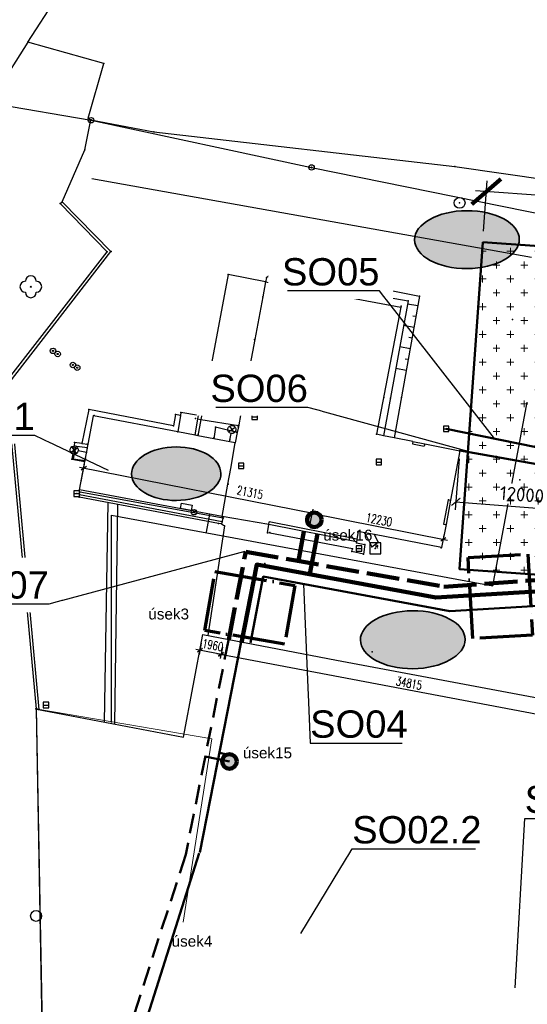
# Model space of a CAD drawing. Extents: x -607893402 to -606472477, y -1001733938 to -1001014811.
# Tile 13 of 23: x -607821830 to -607775359, y -1001363552 to -1001273410. Entities that reach past the tile are written whole.
import ezdxf
from ezdxf import colors
from ezdxf.entities.mleader import LeaderData, LeaderLine
from ezdxf.math import Vec2, Vec3

# ---------------------------------------------------------------- set-up
doc = ezdxf.new("R2010")
doc.units = 0
doc.header["$MEASUREMENT"] = 0
for name, pattern in [('ACAD_ISO02W100', [15, 12, -3]), ('ACAD_ISO04W100', [30, 24, -3, 0, -3]), ('DCAD_Hidden', [36, 12, -6, 12, -6])]:
    doc.linetypes.add(name, pattern=pattern)
doc.layers.get('0').update_dxf_attribs({"linetype": 'CONTINUOUS'})
doc.layers.get('Defpoints').update_dxf_attribs({"linetype": 'CONTINUOUS'})
for name, color, linetype, lineweight in [('00 dotčené pozemky-opz', 206, 'CONTINUOUS', 35), ('00 dotčení pozemky-vlastnik mesto', 5, 'CONTINUOUS', 35), ('_Popis', 14, 'CONTINUOUS', 15), ('ELEKTRIKA', 3, 'EL_VEDENI_NN_PODZ', 50), ('Hladina1', 2, 'CONTINUOUS', 13), ('KANALIZACE', 32, 'KANALIZACE_PODZ', 50), ('NOVÁ TRASA', 6, 'CONTINUOUS', 100), ('NOVÁ TRASA-VRATNÁ', 6, 'ACAD_ISO02W100', 100), ('PROSTOR STAVENIŠTĚ', 3, 'CONTINUOUS', 50), ('TĚŽKÝ PŘEJEZD', 30, 'ACAD_ISO04W100', 70), ('VODOVOD', 4, 'VODOVOD_PODZ', 50)]:
    doc.layers.add(name, color=color, linetype=linetype, lineweight=lineweight)
for name, color, linetype in [('00 legenda', 7, 'CONTINUOUS'), ('KÓTY', 7, 'CONTINUOUS'), ('ODBĚRNÉ ZAŘÍZENÍ', 3, 'CONTINUOUS'), ('polohopis', 7, 'CONTINUOUS'), ('POPIS', 1, 'CONTINUOUS'), ('popis_ut @ 1', 3, 'CONTINUOUS')]:
    doc.layers.add(name, color=color, linetype=linetype)
doc.styles.add('_Romans', font='romans.shx', dxfattribs={"width": 0.7})
doc.styles.add('ISOCPEUR', font='isocpeur.ttf')
doc.styles.add('ROMANS', font='ROMANS', dxfattribs={"height": 0.2})
doc.linetypes.add('EL_VEDENI_NN_PODZ', pattern='A,35,-15,[109,CADKON.SHX,S=5,R=0,X=0,Y=0],-50', length=100)
doc.linetypes.add('KANALIZACE_PODZ', pattern='A,35,-15,[102,CADKON.SHX,S=5,R=0,X=0,Y=5],-5,30,-15', length=100)
doc.linetypes.add('VODOVOD_PODZ', pattern='A,35,-15,[119,CADKON.SHX,S=1.25,R=0,X=0,Y=0],-50', length=100)
doc.dimstyles.new('1-50', dxfattribs={"dimscale": 50, "dimtxt": 2, "dimasz": 1.75, "dimexe": 1, "dimexo": 1, "dimgap": 0.6, "dimtad": 1, "dimdec": 0, "dimzin": 0, "dimdsep": 46, "dimtxsty": 'ISOCPEUR', "dimblk1": 'ARCHTICK', "dimblk2": 'ARCHTICK', "dimsah": 1, "dimcen": 0.09, "dimdle": 1, "dimclrd": 256, "dimclre": 256, "dimclrt": 256, "dimadec": 0, "dimazin": 0, "dimtfac": 1, "dimtdec": 0, "dimtix": 1, "dimtmove": 2, "dimatfit": 3, "dimfxl": 1, "dimtfill": 1, "dimtolj": 1, "dimtzin": 0, "dimarcsym": 0})
doc.dimstyles.new('_Kota 200_1', dxfattribs={"dimscale": 4, "dimtxt": 100, "dimasz": 100, "dimexe": 100, "dimexo": 200, "dimgap": 50, "dimtad": 1, "dimdec": 0, "dimrnd": 5, "dimzin": 0, "dimdsep": 46, "dimtxsty": '_Romans', "dimblk": 'OBLIQUE', "dimcen": 100, "dimdle": 100, "dimadec": 0, "dimazin": 0, "dimtfac": 1, "dimtdec": 0, "dimtmove": 2, "dimatfit": 3, "dimldrblk": 'OBLIQUE', "dimfxl": 1, "dimtolj": 1, "dimtzin": 0, "dimarcsym": 0})

# ---------------------------------------------------------------- blocks, each defined once
blk = doc.blocks.new('_ARCHTICK')
at = {"color": 0, "linetype": 'ByBlock', "const_width": 0.15}
blk.add_lwpolyline([(-0.5, -0.5), (0.5, 0.5)], dxfattribs=at)
blk = doc.blocks.new('*D109')
at = {"layer": 'Defpoints', "color": 0, "linetype": 'Continuous', "transparency": 16777216}
for p in [(-607781530, -1001312880), (-607769607, -1001313813), (-607769972, -1001318477)]:
    blk.add_point(p, dxfattribs=at)
at = {"layer": 'KÓTY', "linetype": 'Continuous', "lineweight": -2, "transparency": 16777216}
for p, q in [((-607781589, -1001313628), (-607781953, -1001318292)), ((-607769666, -1001314561), (-607770031, -1001319224)), ((-607781945, -1001317540), (-607769922, -1001318481))]:
    blk.add_line(p, q, dxfattribs=at)
at = {"layer": 'KÓTY', "linetype": 'Continuous', "lineweight": -2, "transparency": 16777216, "xscale": 750, "yscale": 750, "zscale": 750}
for p, rotation in [((-607781895, -1001317544), 175.5260781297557), ((-607769972, -1001318477), 355.5260781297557)]:
    blk.add_blockref('_ARCHTICK', p, dxfattribs=dict(at, rotation=rotation))
at = {"layer": 'KÓTY', "linetype": 'Continuous', "transparency": 16777216, "insert": (-607775846, -1001316889), "char_height": 1250, "attachment_point": 5, "rotation": 355.52608, "style": 'ISOCPEUR', "bg_fill": 3, "box_fill_scale": 1.25, "bg_fill_color": 256, "bg_fill_true_color": 13158600, "bg_fill_transparency": 0}
blk.add_mtext('\\A1;12000', dxfattribs=at)
blk = doc.blocks.new('*D119')
at = {"layer": 'Defpoints', "color": 0, "linetype": 'Continuous', "transparency": 16777216}
for p in [(-607779110, -1001289151), (-607779440, -1001293775), (-607729566, -1001297329)]:
    blk.add_point(p, dxfattribs=at)
at = {"layer": 'PROSTOR STAVENIŠTĚ', "color": 7, "linetype": 'Continuous', "lineweight": -2, "transparency": 16777216}
for p, q in [((-607779369, -1001292778), (-607779039, -1001288153)), ((-607728239, -1001292776), (-607780108, -1001289080)), ((-607729495, -1001296332), (-607729166, -1001291707))]:
    blk.add_line(p, q, dxfattribs=at)
at = {"layer": 'PROSTOR STAVENIŠTĚ', "color": 7, "linetype": 'Continuous', "lineweight": -2, "transparency": 16777216, "xscale": 2500, "yscale": 2500, "zscale": 2500}
for p, rotation in [((-607779110, -1001289151), 175.9242197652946), ((-607729237, -1001292705), 355.9242197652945)]:
    blk.add_blockref('_ARCHTICK', p, dxfattribs=dict(at, rotation=rotation))
at = {"layer": 'PROSTOR STAVENIŠTĚ', "color": 7, "linetype": 'Continuous', "lineweight": -3, "transparency": 16777216, "insert": (-607754031, -1001288933), "char_height": 2500, "attachment_point": 5, "rotation": 355.92422, "style": 'ISOCPEUR', "bg_fill": 3, "box_fill_scale": 1.25, "bg_fill_color": 256, "bg_fill_true_color": 13158600, "bg_fill_transparency": 0}
blk.add_mtext('\\A1;50000', dxfattribs=at)
blk = doc.blocks.new('_Oblique')
at = {"color": 0, "linetype": 'ByBlock', "lineweight": -2}
blk.add_line((-0.5, -0.5), (0.5, 0.5), dxfattribs=at)
blk = doc.blocks.new('*D134')
at = {"layer": '_Popis', "color": 0, "lineweight": -2, "transparency": 16777216}
for p, q in [((-607803794, -1001331437), (-607768800, -1001338060)), ((-607803277, -1001330858), (-607803475, -1001331904)), ((-607769069, -1001337331), (-607769268, -1001338379))]:
    blk.add_line(p, q, dxfattribs=at)
at = {"layer": 'Defpoints', "color": 0, "transparency": 16777216}
for p in [(-607803128, -1001330071), (-607768921, -1001336545), (-607769193, -1001337986)]:
    blk.add_point(p, dxfattribs=at)
at = {"layer": '_Popis', "color": 0, "lineweight": -2, "transparency": 16777216, "xscale": 400, "yscale": 400, "zscale": 400}
for p, rotation in [((-607803401, -1001331511), 169.2819849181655), ((-607769193, -1001337986), 349.2819849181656)]:
    blk.add_blockref('_Oblique', p, dxfattribs=dict(at, rotation=rotation))
at = {"layer": '_Popis', "color": 0, "transparency": 16777216, "insert": (-607786186, -1001334159), "char_height": 800, "attachment_point": 5, "rotation": 349.28198, "style": '_Romans'}
blk.add_mtext('\\A1;34815', dxfattribs=at)
blk = doc.blocks.new('*D135')
at = {"layer": '_Popis', "color": 0, "lineweight": -2, "transparency": 16777216}
for p, q in [((-607795442, -1001318526), (-607782655, -1001321045)), ((-607795236, -1001319552), (-607794972, -1001318211)), ((-607783045, -1001320955), (-607782971, -1001320575))]:
    blk.add_line(p, q, dxfattribs=at)
at = {"layer": 'Defpoints', "color": 0, "transparency": 16777216}
for p in [(-607795391, -1001320337), (-607783048, -1001320968), (-607783200, -1001321740)]:
    blk.add_point(p, dxfattribs=at)
at = {"layer": '_Popis', "color": 0, "lineweight": -2, "transparency": 16777216, "xscale": 400, "yscale": 400, "zscale": 400}
for p, rotation in [((-607795049, -1001318603), 168.8550271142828), ((-607783048, -1001320968), 348.8550271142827)]:
    blk.add_blockref('_Oblique', p, dxfattribs=dict(at, rotation=rotation))
at = {"layer": '_Popis', "color": 0, "transparency": 16777216, "insert": (-607788933, -1001319197), "char_height": 800, "attachment_point": 5, "rotation": 348.85503, "style": '_Romans'}
blk.add_mtext('\\A1;12230', dxfattribs=at)
blk = doc.blocks.new('*D136')
at = {"layer": '_Popis', "color": 0, "lineweight": -2, "transparency": 16777216}
for p, q in [((-607794657, -1001318681), (-607816353, -1001314406)), ((-607816195, -1001315675), (-607815883, -1001314091)), ((-607795236, -1001319552), (-607794972, -1001318211))]:
    blk.add_line(p, q, dxfattribs=at)
at = {"layer": 'Defpoints', "color": 0, "transparency": 16777216}
for p in [(-607815961, -1001314484), (-607816350, -1001316460), (-607795391, -1001320337)]:
    blk.add_point(p, dxfattribs=at)
at = {"layer": '_Popis', "color": 0, "lineweight": -2, "transparency": 16777216, "xscale": 400, "yscale": 400, "zscale": 400}
for p, rotation in [((-607815961, -1001314484), 168.8550271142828), ((-607795049, -1001318603), 348.8550271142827)]:
    blk.add_blockref('_Oblique', p, dxfattribs=dict(at, rotation=rotation))
at = {"layer": '_Popis', "color": 0, "transparency": 16777216, "insert": (-607800751, -1001316687), "char_height": 800, "attachment_point": 5, "rotation": 348.85503, "style": '_Romans'}
blk.add_mtext('\\A1;21315', dxfattribs=at)
blk = doc.blocks.new('*D139')
at = {"layer": '_Popis', "color": 0, "lineweight": -2, "transparency": 16777216}
for p, q in [((-607805203, -1001330492), (-607805401, -1001331540)), ((-607803008, -1001331586), (-607805720, -1001331072)), ((-607803277, -1001330858), (-607803475, -1001331904))]:
    blk.add_line(p, q, dxfattribs=at)
at = {"layer": 'Defpoints', "color": 0, "transparency": 16777216}
for p in [(-607805054, -1001329706), (-607803128, -1001330071), (-607805327, -1001331147)]:
    blk.add_point(p, dxfattribs=at)
at = {"layer": '_Popis', "color": 0, "lineweight": -2, "transparency": 16777216, "xscale": 400, "yscale": 400, "zscale": 400}
for p, rotation in [((-607805327, -1001331147), 169.2819849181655), ((-607803401, -1001331511), 349.2819849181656)]:
    blk.add_blockref('_Oblique', p, dxfattribs=dict(at, rotation=rotation))
at = {"layer": '_Popis', "color": 0, "transparency": 16777216, "insert": (-607804157, -1001330672), "char_height": 800, "attachment_point": 5, "rotation": 349.28198, "style": '_Romans'}
blk.add_mtext('\\A1;1960', dxfattribs=at)

msp = doc.modelspace()

# ---------------------------------------------------------------- hatches: boundary and pattern name
at = {"layer": '00 dotčení pozemky-vlastnik mesto', "ltscale": 0.3, "true_color": 0xaff3f0, "transparency": 33554687}
h = msp.add_hatch(dxfattribs=at)
h.set_pattern_fill('DOTS', color=131)
edge = h.paths.add_edge_path()
edge.add_ellipse((-607780884.5, -1001293547.8), major_axis=(-4792.7, -28), ratio=0.5536301, start_angle=0, end_angle=360)
at = {"layer": '00 dotčení pozemky-vlastnik mesto', "ltscale": 0.3, "true_color": 0xf7a6a6, "transparency": 33554687}
h = msp.add_hatch(dxfattribs=at)
h.set_pattern_fill('DOTS', color=21)
edge = h.paths.add_edge_path()
edge.add_ellipse((-607807497.2, -1001314973.5), major_axis=(-4087.7, -23.9), ratio=0.5996045, start_angle=0, end_angle=360)
at = {"layer": 'ODBĚRNÉ ZAŘÍZENÍ', "linetype": 'Continuous'}
h = msp.add_hatch(color=256, dxfattribs=at)
h.dxf.hatch_style = 1
edge = h.paths.add_edge_path()
edge.add_arc((-607794856.5, -1001319197.6), 668.3, 0, 360)
h = msp.add_hatch(color=256, dxfattribs=at)
h.dxf.hatch_style = 1
edge = h.paths.add_edge_path()
edge.add_arc((-607802627, -1001341320.1), 668.3, 0, 360)

# ---------------------------------------------------------------- linework, layer by layer
at = {"color": 4, "linetype": 'Continuous', "flags": 128}
for points in [[(-607813428, -1001337754), (-607813438.6, -1001318761.2), (-607778503.3, -1001325228.3), (-607775368.2, -1001308420.5)], [(-607804741, -1001320342), (-607804431, -1001318670.3)]]:
    msp.add_lwpolyline(points, dxfattribs=at)
at = {"layer": '00 dotčené pozemky-opz', "ltscale": 0.3}
msp.add_ellipse((-607807497.2, -1001314973.5), major_axis=(-4087.7, -23.9), ratio=0.5996045, dxfattribs=at)
at = {"layer": '00 dotčení pozemky-vlastnik mesto', "ltscale": 0.3}
msp.add_ellipse((-607780884.5, -1001293547.8), major_axis=(-4792.7, -28), ratio=0.5536294, dxfattribs=at)
at = {"layer": 'ELEKTRIKA', "color": 4, "linetype": 'Continuous', "lineweight": 25}
msp.add_line((-607815214.4, -1001287944.4), (-607774960.7, -1001295163), dxfattribs=at)
at = {"layer": 'ELEKTRIKA', "color": 4, "linetype": 'Continuous'}
for p, q in [((-607801542.2, -1001330377), (-607805338, -1001349649.7)), ((-607802289.3, -1001340792.6), (-607803543.8, -1001340539.9)), ((-607805407.6, -1001349729.7), (-607811943.8, -1001370297.7))]:
    msp.add_line(p, q, dxfattribs=at)
at = {"layer": 'ELEKTRIKA', "color": 4, "linetype": 'DCAD_Hidden', "ltscale": 250}
msp.add_line((-607802627, -1001341320.1), (-607804841.2, -1001340857.3), dxfattribs=at)
at = {"layer": 'ELEKTRIKA', "ltscale": 50, "flags": 128}
msp.add_lwpolyline([(-607781550, -1001312840), (-607767950.7, -1001315259), (-607767856.9, -1001313937.1)], dxfattribs=at)
at = {"layer": 'ELEKTRIKA', "color": 4, "linetype": 'DCAD_Hidden', "ltscale": 150}
msp.add_lwpolyline([(-607802716.6, -1001330223.9), (-607806633.4, -1001349827.3), (-607813062.8, -1001369869.2)], dxfattribs=at)
at = {"layer": 'ELEKTRIKA', "color": 4, "linetype": 'Continuous'}
msp.add_circle((-607781530, -1001312880), 12, dxfattribs=at)
at = {"layer": 'Hladina1'}
for q in [(-607820162.5, -1001336532), (-607806861.8, -1001356025.4)]:
    msp.add_line((-607804236.1, -1001339258), q, dxfattribs=at)
at = {"layer": 'KANALIZACE', "ltscale": 50, "flags": 128}
msp.add_lwpolyline([(-607769607.3, -1001313538.3), (-607782790, -1001310860)], dxfattribs=at)
at = {"layer": 'NOVÁ TRASA', "color": 1}
for points in [[(-607801530.7, -1001330445.5), (-607800122.6, -1001323287.6), (-607783746.5, -1001326308.7), (-607764420.8, -1001325163.9), (-607762408.9, -1001314377.2)], [(-607795253.4, -1001324134.3), (-607794578.5, -1001320493.3)]]:
    msp.add_lwpolyline(points, dxfattribs=at)
at = {"layer": 'NOVÁ TRASA-VRATNÁ', "color": 5, "ltscale": 250}
for points in [[(-607802695, -1001330160.8), (-607801133.6, -1001322122.9), (-607783005.1, -1001325325.6), (-607765135.3, -1001324059.3), (-607763317.3, -1001314312.7)], [(-607796307.1, -1001322964.2), (-607795807.5, -1001320265.3)]]:
    msp.add_lwpolyline(points, dxfattribs=at)
at = {"layer": 'ODBĚRNÉ ZAŘÍZENÍ', "linetype": 'Continuous', "lineweight": 200}
for centre in [(-607794856.5, -1001319197.6), (-607802627, -1001341320.1)]:
    msp.add_circle(centre, 668.3, dxfattribs=at)
at = {"layer": 'polohopis'}
for p, q in [((-607821070, -1001275480), (-607805000, -1001250480)), ((-607821070, -1001275480), (-607824620, -1001281010)), ((-607814130, -1001277410), (-607821070, -1001275480)), ((-607815550, -1001282430), (-607814130, -1001277410)), ((-607824620, -1001281010), (-607815300, -1001282610)), ((-607815870, -1001285310), (-607815320, -1001282570)), ((-607815550, -1001282430), (-607815320, -1001282570)), ((-607815320, -1001282570), (-607809560, -1001283690)), ((-607815300, -1001282610), (-607795110, -1001286940)), ((-607809560, -1001283690), (-607781990, -1001286860)), ((-607817941, -1001290075), (-607815870, -1001285310)), ((-607795110, -1001286940), (-607768800, -1001292280)), ((-607781990, -1001286860), (-607768860, -1001288730)), ((-607818120, -1001290250), (-607817941, -1001290075)), ((-607813478, -1001294631), (-607817941, -1001290075)), ((-607813810, -1001294650), (-607818120, -1001290250)), ((-607823060, -1001306570), (-607813810, -1001294650)), ((-607822802, -1001306646), (-607813478, -1001294631)), ((-607798470, -1001296400), (-607799240, -1001297030)), ((-607793370, -1001296940), (-607798470, -1001296400)), ((-607802740, -1001296730), (-607804360, -1001305370)), ((-607799320, -1001297410), (-607802740, -1001296730)), ((-607799240, -1001297030), (-607799320, -1001297410)), ((-607798510, -1001297070), (-607798010, -1001297070)), ((-607797680, -1001297080), (-607797737, -1001297705)), ((-607793610, -1001297850), (-607797680, -1001297080)), ((-607795756, -1001296687), (-607795835, -1001297429)), ((-607794761, -1001296793), (-607794787, -1001297040)), ((-607793767, -1001296898), (-607793863, -1001297802)), ((-607792430, -1001297300), (-607793370, -1001296940)), ((-607792430, -1001297300), (-607785230, -1001298730)), ((-607799320, -1001297410), (-607799576, -1001298771)), ((-607799320, -1001297410), (-607797737, -1001297705)), ((-607797737, -1001297705), (-607786930, -1001299740)), ((-607790630, -1001298380), (-607793610, -1001297850)), ((-607790262, -1001297731), (-607790399, -1001298420)), ((-607789281, -1001297925), (-607789321, -1001298125)), ((-607788300, -1001298120), (-607788428, -1001298764)), ((-607799576, -1001298771), (-607800315, -1001302703)), ((-607790630, -1001298380), (-607786270, -1001299140)), ((-607786270, -1001299140), (-607788515, -1001311499)), ((-607785230, -1001298730), (-607787549, -1001311690)), ((-607786930, -1001299740), (-607789170, -1001311370)), ((-607785387, -1001299607), (-607786324, -1001299439)), ((-607785563, -1001300591), (-607785845, -1001300541)), ((-607776730, -1001300860), (-607776710, -1001300860)), ((-607776720, -1001300845), (-607776720, -1001300860)), ((-607776720, -1001300875), (-607776720, -1001300860)), ((-607785739, -1001301576), (-607786682, -1001301407)), ((-607800315, -1001302703), (-607801582, -1001309451)), ((-607785915, -1001302560), (-607786199, -1001302509)), ((-607786091, -1001303544), (-607787039, -1001303374)), ((-607786267, -1001304529), (-607786553, -1001304478)), ((-607804360, -1001305370), (-607805235, -1001310004)), ((-607786444, -1001305513), (-607787397, -1001305343)), ((-607820290, -1001336510), (-607823060, -1001306570)), ((-607820035, -1001336554), (-607822802, -1001306646)), ((-607815500, -1001309090), (-607816136, -1001312202)), ((-607807750, -1001310580), (-607815500, -1001309090)), ((-607815566, -1001312280), (-607815080, -1001309690)), ((-607807344, -1001311155), (-607815080, -1001309690)), ((-607807560, -1001309550), (-607807750, -1001310580)), ((-607807112, -1001309638), (-607807560, -1001309550)), ((-607807112, -1001309638), (-607807344, -1001311155)), ((-607807070, -1001309360), (-607807112, -1001309638)), ((-607805470, -1001309650), (-607807070, -1001309360)), ((-607805774, -1001311452), (-607805522, -1001309956)), ((-607805522, -1001309956), (-607805470, -1001309650)), ((-607805522, -1001309956), (-607805235, -1001310004)), ((-607805235, -1001310004), (-607805518, -1001311501)), ((-607805235, -1001310004), (-607801794, -1001310576)), ((-607801582, -1001309451), (-607801812, -1001310671)), ((-607800568, -1001309767), (-607800068, -1001309767)), ((-607803910, -1001310720), (-607804062, -1001311776)), ((-607801910, -1001311194), (-607803910, -1001310720)), ((-607802711.5, -1001311131.1), (-607802092, -1001310709.2)), ((-607802612.7, -1001310610.4), (-607802190.7, -1001311229.9)), ((-607801812, -1001310671), (-607801910, -1001311194)), ((-607783040, -1001310860), (-607782540, -1001310860)), ((-607805774, -1001311452), (-607807344, -1001311155)), ((-607805518, -1001311501), (-607805774, -1001311452)), ((-607804062, -1001311776), (-607805518, -1001311501)), ((-607802090, -1001312150), (-607804062, -1001311776)), ((-607802616, -1001312050), (-607802471.6, -1001311288.6)), ((-607801910, -1001311194), (-607802090, -1001312150)), ((-607788515, -1001311499), (-607789170, -1001311370)), ((-607787549, -1001311690), (-607788515, -1001311499)), ((-607785827, -1001312031), (-607787549, -1001311690)), ((-607817149.5, -1001313014.8), (-607816526.6, -1001312597.9)), ((-607816850, -1001312416), (-607817050, -1001313650)), ((-607816629.6, -1001313117.8), (-607817046.4, -1001312494.9)), ((-607816710, -1001312600), (-607816920, -1001313600)), ((-607816800, -1001312110), (-607816850, -1001312416)), ((-607816850, -1001312416), (-607815623, -1001312585)), ((-607816136, -1001312202), (-607816800, -1001312110)), ((-607816136, -1001312202), (-607815566, -1001312280)), ((-607815804, -1001313551), (-607815632, -1001312632)), ((-607815632, -1001312632), (-607815623, -1001312585)), ((-607815623, -1001312585), (-607815566, -1001312280)), ((-607802512, -1001314498), (-607802090, -1001312150)), ((-607785827, -1001312031), (-607785870, -1001312247)), ((-607785870, -1001312247), (-607784791, -1001312460)), ((-607785827, -1001312031), (-607784748, -1001312244)), ((-607784748, -1001312244), (-607784791, -1001312460)), ((-607784748, -1001312244), (-607781530, -1001312880)), ((-607816920, -1001313600), (-607815843, -1001313760)), ((-607815710, -1001313030), (-607816470.2, -1001312879.3)), ((-607815843, -1001313760), (-607815804, -1001313551)), ((-607781530, -1001312880), (-607782383, -1001317405)), ((-607817050, -1001313650), (-607815861, -1001313855)), ((-607816350, -1001316460), (-607815861, -1001313855)), ((-607815861, -1001313855), (-607815843, -1001313760)), ((-607802769, -1001315925), (-607802512, -1001314498)), ((-607801804, -1001314256), (-607801304, -1001314256)), ((-607789206, -1001313909), (-607788706, -1001313909)), ((-607803300, -1001318880), (-607802769, -1001315925)), ((-607776060, -1001315550), (-607776040, -1001315550)), ((-607776050, -1001315535), (-607776050, -1001315550)), ((-607776050, -1001315565), (-607776050, -1001315550)), ((-607816860, -1001316800), (-607816360, -1001316800)), ((-607816400, -1001317120), (-607816359, -1001316904)), ((-607803640, -1001319520), (-607816400, -1001317120)), ((-607816359, -1001316904), (-607816330, -1001316660)), ((-607803290, -1001319390), (-607816359, -1001316904)), ((-607803300, -1001318880), (-607816350, -1001316460)), ((-607816330, -1001316660), (-607816350, -1001316460)), ((-607803210, -1001319060), (-607816330, -1001316660)), ((-607814072, -1001337713.2), (-607813739.3, -1001317620.5)), ((-607813128, -1001337892.6), (-607812832.4, -1001317791)), ((-607807108.2, -1001318173.8), (-607807018, -1001317682)), ((-607807018, -1001317682), (-607806033.8, -1001317864.5)), ((-607806033.8, -1001317864.5), (-607806126, -1001318356)), ((-607782609, -1001317362), (-607783027, -1001319581)), ((-607782383, -1001317405), (-607782801, -1001319624)), ((-607782609, -1001317362), (-607782383, -1001317405)), ((-607806126, -1001318356), (-607807108.2, -1001318173.8)), ((-607799030, -1001319620), (-607803300, -1001318880)), ((-607803210, -1001319060), (-607803172, -1001318902)), ((-607803070, -1001319760), (-607804598.6, -1001329792.2)), ((-607803340, -1001319570), (-607803640, -1001319520)), ((-607803290, -1001319390), (-607803340, -1001319570)), ((-607803340, -1001319570), (-607803070, -1001319760)), ((-607803290, -1001319390), (-607803210, -1001319060)), ((-607799140, -1001320380), (-607799030, -1001319620)), ((-607799030, -1001319620), (-607798986, -1001319394)), ((-607791010, -1001321200), (-607799030, -1001319620)), ((-607790969, -1001320973), (-607798986, -1001319394)), ((-607782801, -1001319624), (-607783200, -1001321740)), ((-607783027, -1001319581), (-607782801, -1001319624)), ((-607798938, -1001320418), (-607799140, -1001320380)), ((-607791370, -1001321840), (-607798938, -1001320418)), ((-607790840, -1001320260), (-607790969, -1001320973)), ((-607790248, -1001320374), (-607790840, -1001320260)), ((-607790248, -1001320374), (-607789590, -1001321660)), ((-607789351, -1001320548), (-607790248, -1001320374)), ((-607789000, -1001321240), (-607789351, -1001320548)), ((-607783200, -1001321740), (-607789351, -1001320548)), ((-607790969, -1001320973), (-607791010, -1001321200)), ((-607791010, -1001321200), (-607791010, -1001321290)), ((-607791010, -1001321290), (-607790230, -1001321460)), ((-607790230, -1001321460), (-607790360, -1001322340)), ((-607789590, -1001321660), (-607789000, -1001321240)), ((-607791410, -1001322110), (-607791370, -1001321840)), ((-607790360, -1001322340), (-607791410, -1001322110)), ((-607791020, -1001321820), (-607790520, -1001321820)), ((-607777890, -1001324890), (-607777870, -1001324890)), ((-607777880, -1001324875), (-607777880, -1001324890)), ((-607777880, -1001324905), (-607777880, -1001324890)), ((-607806836.4, -1001339087.9), (-607805054, -1001329705.7)), ((-607805054, -1001329705.7), (-607792812.9, -1001332031.2)), ((-607792812.9, -1001332031.2), (-607768920.6, -1001336544.9)), ((-607819700, -1001367450), (-607820290, -1001336510)), ((-607820035, -1001336554), (-607820290, -1001336510)), ((-607819741.4, -1001367584.3), (-607820289.6, -1001336532)), ((-607820289.6, -1001336532), (-607806836.4, -1001339087.9)), ((-607819667, -1001336153), (-607819167, -1001336153))]:
    msp.add_line(p, q, dxfattribs=at)
for points in [[(-607798510, -1001297320), (-607798010, -1001297320), (-607798010, -1001296820), (-607798510, -1001296820)], [(-607800568, -1001310017), (-607800068, -1001310017), (-607800068, -1001309517), (-607800568, -1001309517)], [(-607783040, -1001311110), (-607782540, -1001311110), (-607782540, -1001310610), (-607783040, -1001310610)], [(-607801804, -1001314506), (-607801304, -1001314506), (-607801304, -1001314006), (-607801804, -1001314006)], [(-607789206, -1001314159), (-607788706, -1001314159), (-607788706, -1001313659), (-607789206, -1001313659)], [(-607816860, -1001317050), (-607816360, -1001317050), (-607816360, -1001316550), (-607816860, -1001316550)], [(-607791020, -1001322070), (-607790520, -1001322070), (-607790520, -1001321570), (-607791020, -1001321570)], [(-607789780, -1001322310), (-607788780, -1001322310), (-607788780, -1001321310), (-607789780, -1001321310)], [(-607819667, -1001336403), (-607819167, -1001336403), (-607819167, -1001335903), (-607819667, -1001335903)]]:
    msp.add_lwpolyline(points, close=True, dxfattribs=at)
for centre, radius in [((-607815300, -1001282610), 250), ((-607815300, -1001282610), 50), ((-607795110, -1001286940), 250), ((-607795110, -1001286940), 50), ((-607781560, -1001290180), 500), ((-607820810, -1001297860), 50), ((-607818780, -1001303730), 250), ((-607818780, -1001303730), 50), ((-607818350, -1001304020), 250), ((-607818350, -1001304020), 50), ((-607816960, -1001305020), 250), ((-607816960, -1001305020), 50), ((-607816560, -1001305270), 250), ((-607816560, -1001305270), 50), ((-607805870, -1001318500), 250), ((-607805870, -1001318500), 50), ((-607820329, -1001355460), 500)]:
    msp.add_circle(centre, radius, dxfattribs=at)
for centre, start, end in [((-607821310, -1001297860), 90, 270), ((-607820810, -1001297360), 0, 180), ((-607820310, -1001297860), 270, 90), ((-607820810, -1001298360), 180, 0)]:
    msp.add_arc(centre, 500, start, end, dxfattribs=at)
for centre, major_axis, start_param, end_param in [((-607802401.7, -1001310920.1), (265.2, 265.2), 5.310357, 11.5935423), ((-607816838, -1001312806.4), (-265.2, 265.2), -0.9811243, 5.302061)]:
    msp.add_ellipse(centre, major_axis=major_axis, ratio=1, start_param=start_param, end_param=end_param, dxfattribs=at)
for p in [(-607821070, -1001275480), (-607814130, -1001277410), (-607815550, -1001282430), (-607815320, -1001282570), (-607815300, -1001282610), (-607809560, -1001283690), (-607815870, -1001285310), (-607795110, -1001286940), (-607781990, -1001286860), (-607818120, -1001290250), (-607781560, -1001290180), (-607813810, -1001294650), (-607813460, -1001294620), (-607798470, -1001296400), (-607802740, -1001296730), (-607799300, -1001297370), (-607799240, -1001297030), (-607798260, -1001297070), (-607797680, -1001297080), (-607793370, -1001296940), (-607792430, -1001297300), (-607820810, -1001297860), (-607799320, -1001297410), (-607797730, -1001297630), (-607793610, -1001297850), (-607799580, -1001298770), (-607790630, -1001298380), (-607786270, -1001299140), (-607785230, -1001298730), (-607786940, -1001299720), (-607786930, -1001299720), (-607786930, -1001299740), (-607786920, -1001299650), (-607776720, -1001300860), (-607800330, -1001302700), (-607818780, -1001303730), (-607818350, -1001304020), (-607816960, -1001305020), (-607816560, -1001305270), (-607804360, -1001305370), (-607788490, -1001307990), (-607787890, -1001308060), (-607786890, -1001308010), (-607815500, -1001309090), (-607815080, -1001309690), (-607815010, -1001309640), (-607807560, -1001309550), (-607807100, -1001309640), (-607807070, -1001309360), (-607805740, -1001309920), (-607805470, -1001309650), (-607801590, -1001309450), (-607807750, -1001310580), (-607803910, -1001310720), (-607801830, -1001310570), (-607801820, -1001310670), (-607782790, -1001310860), (-607807340, -1001311130), (-607805770, -1001311430), (-607805510, -1001311460), (-607804050, -1001311690), (-607801970, -1001311180), (-607789170, -1001311370), (-607816820, -1001312420), (-607816800, -1001312110), (-607816710, -1001312600), (-607816130, -1001312170), (-607815640, -1001312270), (-607815640, -1001312630), (-607802580, -1001311860), (-607802090, -1001312150), (-607816920, -1001313600), (-607815810, -1001313550), (-607815710, -1001313030), (-607781550, -1001312840), (-607781530, -1001312880), (-607817050, -1001313650), (-607815950, -1001313840), (-607815910, -1001313750), (-607802740, -1001315930), (-607776050, -1001315550), (-607816610, -1001316800), (-607816400, -1001317120), (-607816350, -1001316460), (-607816330, -1001316660), (-607816330, -1001316910), (-607782570, -1001317370), (-607805870, -1001318500), (-607803300, -1001318880), (-607803640, -1001319520), (-607803340, -1001319570), (-607803290, -1001319390), (-607803210, -1001319060), (-607803070, -1001319760), (-607799030, -1001319620), (-607782820, -1001319620), (-607799140, -1001320380), (-607798930, -1001320370), (-607790840, -1001320260), (-607790220, -1001320430), (-607789320, -1001320610), (-607791010, -1001321200), (-607791010, -1001321290), (-607790230, -1001321460), (-607789590, -1001321660), (-607789000, -1001321240), (-607791410, -1001322110), (-607791370, -1001321840), (-607790770, -1001321820), (-607790360, -1001322340), (-607789280, -1001321810), (-607783240, -1001321770), (-607783200, -1001321740), (-607799380, -1001323190), (-607793150, -1001324570), (-607777880, -1001324890), (-607789570, -1001331280), (-607820340, -1001336500), (-607820290, -1001336510)]:
    msp.add_point(p, dxfattribs=at)
at = {"layer": 'TĚŽKÝ PŘEJEZD', "ltscale": 200}
msp.add_lwpolyline([(-607775324.3, -1001322344.2), (-607774899.2, -1001329754.3), (-607780359.9, -1001330067.6), (-607780785, -1001322657.4)], close=True, dxfattribs=at)

# ---------------------------------------------------------------- texts
at = {"layer": 'polohopis', "style": 'ROMANS'}
msp.add_text('R', height=300, dxfattribs=at).set_placement((-607789280, -1001321810))
at = {"layer": 'popis_ut @ 1', "linetype": 'Continuous', "char_height": 1000, "attachment_point": 1, "style": 'ROMANS'}
for s, insert in [('{\\fArial|b0|i0|c238|p34;úsek16}', (-607794045.9, -1001320097.8)), ('{\\fArial|b0|i0|c238|p34;úsek3}', (-607810054.5, -1001327319.1)), ('{\\fArial|b0|i0|c238|p34;úsek15}', (-607801401.3, -1001340031.6)), ('{\\fArial|b0|i0|c238|p34;úsek4}', (-607807923.9, -1001357272.8))]:
    msp.add_mtext_dynamic_manual_height_columns(s, width=21497.876, gutter_width=1, heights=[0], dxfattribs=dict(at, insert=insert))

# ---------------------------------------------------------------- dimensions: what is measured, and where the dimension line sits
at = {"layer": '_Popis', "color": 0}
dim = msp.add_linear_dim(base=(-607805326.8, -1001331146.8), p1=(-607803128.4, -1001330071.5), p2=(-607805054, -1001329705.7), angle=169.281985, dimstyle='_Kota 200_1', override={"dimtxt": 200}, dxfattribs=at)
dim.commit()
dim.dimension.update_dxf_attribs({"geometry": '*D139', "text_midpoint": (-607804156.6, -1001330672), "dimtype": 160})

# ---------------------------------------------------------------- leaders
at = {"layer": 'POPIS', "linetype": 'Continuous'}
ml = msp.add_multileader_mtext('Standard', dxfattribs=at)
ml.set_content('{\\fArial|b0|i0|c238|p34;SO09.1}', color=256, style='ROMANS')
ml.set_leader_properties()
ml.build(insert=Vec2(0, 0))
ml.multileader.update_dxf_attribs({"text_left_attachment_type": 6, "text_right_attachment_type": 6, "dogleg_length": 0.36, "arrow_head_size": 0.18})
ctx = ml.context
ctx.base_point, ctx.char_height, ctx.arrow_head_size, ctx.landing_gap_size, ctx.plane_origin = Vec3(-607775598.5, -1001346541.2), 2500, 0.18, 0.09, Vec3(-607769687, -1001345746.4)
ctx.left_attachment, ctx.right_attachment = 6, 6
notes = []
notes.append((ctx, [(1, (1, 1, 0), (-607775598.9, -1001346541.2), (1, 0), 0.36, [(0, [(-607776456.5, -1001362042.4)], 0, [])])]))
ctx.mtext.insert, ctx.mtext.flow_direction = Vec3(-607775598.4, -1001343541.2), 5
ctx.mtext.has_bg_fill, ctx.mtext.bg_color, ctx.mtext.bg_scale_factor, ctx.mtext.bg_transparency, ctx.mtext.use_window_bg_color = 1, -1027028792, 1.5, 0, 1
ml = msp.add_multileader_mtext('Standard', dxfattribs=at)
ml.set_content('{\\fArial|b0|i0|c238|p34;SO02.2}', color=256, style='ROMANS')
ml.set_leader_properties()
ml.build(insert=Vec2(0, 0))
ml.multileader.update_dxf_attribs({"text_left_attachment_type": 6, "text_right_attachment_type": 6, "dogleg_length": 0.36, "arrow_head_size": 0.18})
ctx = ml.context
ctx.base_point, ctx.char_height, ctx.arrow_head_size, ctx.landing_gap_size, ctx.plane_origin = Vec3(-607791392.3, -1001349321.1), 2500, 0.18, 0.09, Vec3(-607789332.5, -1001336986.9)
ctx.left_attachment, ctx.right_attachment = 6, 6
notes.append((ctx, [(1, (1, 1, 0), (-607791392.6, -1001349321.1), (1, 0), 0.36, [(0, [(-607796102, -1001357071.2)], 0, [])])]))
ctx.mtext.insert, ctx.mtext.flow_direction = Vec3(-607791392.2, -1001346321.1), 5
ctx.mtext.has_bg_fill, ctx.mtext.bg_color, ctx.mtext.bg_scale_factor, ctx.mtext.bg_transparency, ctx.mtext.use_window_bg_color = 1, -1027028792, 1.5, 0, 1
for ctx, leaders in notes:
    for number, flags, end, landing, length, lines in leaders:
        leader = LeaderData()
        leader.index, (leader.has_last_leader_line, leader.has_dogleg_vector, leader.attachment_direction) = number, flags
        leader.last_leader_point, leader.dogleg_vector, leader.dogleg_length = Vec3(end), Vec3(landing), length
        for number, points, colour, breaks in lines:
            line = LeaderLine()
            line.index, line.vertices, line.color, line.breaks = number, Vec3.list(points), colors.encode_raw_color(colour), breaks
            leader.lines.append(line)
        ctx.leaders.append(leader)

# ---------------------------------------------------------------- next in the draw order: leaders
ml = msp.add_multileader_mtext('Standard', dxfattribs=at)
ml.set_content('{\\fArial|b0|i0|c238|p34;SO05}', color=256, style='ROMANS')
ml.set_leader_properties()
ml.build(insert=Vec2(0, 0))
ml.multileader.update_dxf_attribs({"text_left_attachment_type": 6, "text_right_attachment_type": 6, "dogleg_length": 0.36, "arrow_head_size": 0.18})
ctx = ml.context
ctx.base_point, ctx.char_height, ctx.arrow_head_size, ctx.landing_gap_size, ctx.plane_origin = Vec3(-607797528, -1001298239.8), 2500, 0.18, 0.09, Vec3(-607770343.8, -1001296891.9)
ctx.left_attachment, ctx.right_attachment, ctx.text_align_type = 6, 6, 2
notes = []
notes.append((ctx, [(0, (1, 1, 0), (-607788893.5, -1001298239.8), (-1, 0), 0.36, [(0, [(-607778373.6, -1001311757.3)], 0, [])])]))
ctx.mtext.insert, ctx.mtext.alignment, ctx.mtext.flow_direction = Vec3(-607788893.9, -1001295239.8), 3, 5
ctx.mtext.has_bg_fill, ctx.mtext.bg_color, ctx.mtext.bg_scale_factor, ctx.mtext.bg_transparency, ctx.mtext.use_window_bg_color = 1, -1027028792, 1.5, 0, 1
ml = msp.add_multileader_mtext('Standard', dxfattribs=at)
ml.set_content('{\\fArial|b0|i0|c238|p34;SO02.1}', color=256, style='ROMANS')
ml.set_leader_properties()
ml.build(insert=Vec2(0, 0))
ml.multileader.update_dxf_attribs({"text_left_attachment_type": 6, "text_right_attachment_type": 6, "dogleg_length": 0.36, "arrow_head_size": 0.18})
ctx = ml.context
ctx.base_point, ctx.char_height, ctx.arrow_head_size, ctx.landing_gap_size, ctx.plane_origin = Vec3(-607831497.2, -1001311478.9), 2500, 0.18, 0.09, Vec3(-607829437.5, -1001299144.6)
ctx.left_attachment, ctx.right_attachment, ctx.text_align_type = 6, 6, 2
notes.append((ctx, [(0, (1, 1, 0), (-607820451.3, -1001311478.9), (-1, 0), 0.36, [(0, [(-607813693.5, -1001314678.5)], 0, [])])]))
ctx.mtext.insert, ctx.mtext.alignment, ctx.mtext.flow_direction = Vec3(-607820451.8, -1001308478.9), 3, 5
ctx.mtext.has_bg_fill, ctx.mtext.bg_color, ctx.mtext.bg_scale_factor, ctx.mtext.bg_transparency, ctx.mtext.use_window_bg_color = 1, -1027028792, 1.5, 0, 1
ml = msp.add_multileader_mtext('Standard', dxfattribs=at)
ml.set_content('{\\fArial|b0|i0|c238|p34;SO07}', color=256, style='ROMANS')
ml.set_leader_properties()
ml.build(insert=Vec2(0, 0))
ml.multileader.update_dxf_attribs({"text_left_attachment_type": 6, "text_right_attachment_type": 6, "dogleg_length": 0.36, "arrow_head_size": 0.18})
ctx = ml.context
ctx.base_point, ctx.char_height, ctx.arrow_head_size, ctx.landing_gap_size, ctx.plane_origin = Vec3(-607827779, -1001326908.5), 2500, 0.18, 0.09, Vec3(-607800613.5, -1001325560.6)
ctx.left_attachment, ctx.right_attachment, ctx.text_align_type = 6, 6, 2
notes.append((ctx, [(0, (1, 1, 0), (-607819163.2, -1001326908.5), (-1, 0), 0.36, [(0, [(-607801219.6, -1001322107.1)], 0, [])])]))
ctx.mtext.insert, ctx.mtext.alignment, ctx.mtext.flow_direction = Vec3(-607819163.7, -1001323908.5), 3, 5
ctx.mtext.has_bg_fill, ctx.mtext.bg_color, ctx.mtext.bg_scale_factor, ctx.mtext.bg_transparency, ctx.mtext.use_window_bg_color = 1, -1027028792, 1.5, 0, 1
ml = msp.add_multileader_mtext('Standard', dxfattribs=at)
ml.set_content('{\\fArial|b0|i0|c238|p34;SO04}', color=256, style='ROMANS')
ml.set_leader_properties()
ml.build(insert=Vec2(0, 0))
ml.multileader.update_dxf_attribs({"text_left_attachment_type": 6, "text_right_attachment_type": 6, "dogleg_length": 0.36, "arrow_head_size": 0.18})
ctx = ml.context
ctx.base_point, ctx.char_height, ctx.arrow_head_size, ctx.landing_gap_size, ctx.plane_origin = Vec3(-607795240.5, -1001339645.6), 2500, 0.18, 0.09, Vec3(-607765009.7, -1001335538.7)
ctx.left_attachment, ctx.right_attachment = 6, 6
notes.append((ctx, [(1, (1, 1, 0), (-607795240.8, -1001339645.6), (1, 0), 0.36, [(0, [(-607795846.6, -1001325072.9)], 0, [])])]))
ctx.mtext.insert, ctx.mtext.flow_direction = Vec3(-607795240.4, -1001336645.6), 5
ctx.mtext.has_bg_fill, ctx.mtext.bg_color, ctx.mtext.bg_scale_factor, ctx.mtext.bg_transparency, ctx.mtext.use_window_bg_color = 1, -1027028792, 1.5, 0, 1
for ctx, leaders in notes:
    for number, flags, end, landing, length, lines in leaders:
        leader = LeaderData()
        leader.index, (leader.has_last_leader_line, leader.has_dogleg_vector, leader.attachment_direction) = number, flags
        leader.last_leader_point, leader.dogleg_vector, leader.dogleg_length = Vec3(end), Vec3(landing), length
        for number, points, colour, breaks in lines:
            line = LeaderLine()
            line.index, line.vertices, line.color, line.breaks = number, Vec3.list(points), colors.encode_raw_color(colour), breaks
            leader.lines.append(line)
        ctx.leaders.append(leader)

# ---------------------------------------------------------------- next in the draw order: hatches: boundary and pattern name
at = {"layer": '00 dotčení pozemky-vlastnik mesto', "ltscale": 0.3, "true_color": 0xaff3f0, "transparency": 33554687}
h = msp.add_hatch(dxfattribs=at)
h.set_pattern_fill('DOTS', color=131)
h.set_pattern_definition([(0, (-1758.053655, -2623.86378), (0.03125, 0.0625), [0, -0.0625])])
edge = h.paths.add_edge_path()
edge.add_ellipse((-607785847.9, -1001330173.7), major_axis=(-4792.7, -28), ratio=0.5536301, start_angle=0, end_angle=360)

# ---------------------------------------------------------------- next in the draw order: linework, layer by layer
at = {"layer": '00 dotčení pozemky-vlastnik mesto', "ltscale": 0.3}
msp.add_ellipse((-607785847.9, -1001330173.7), major_axis=(-4792.7, -28), ratio=0.5536294, dxfattribs=at)
at = {"layer": 'TĚŽKÝ PŘEJEZD', "ltscale": 200}
msp.add_lwpolyline([(-607803951.4, -1001323927), (-607796639.6, -1001325203), (-607797579.9, -1001330591.2), (-607804891.7, -1001329315.2)], close=True, dxfattribs=at)

# ---------------------------------------------------------------- next in the draw order: dimensions: what is measured, and where the dimension line sits
at = {"layer": '_Popis', "color": 0}
dim = msp.add_linear_dim(base=(-607815960.6, -1001314483.7), p1=(-607795390.8, -1001320337), p2=(-607816350, -1001316460), angle=168.855027, dimstyle='_Kota 200_1', override={"dimtxt": 200}, dxfattribs=at)
dim.commit()
dim.dimension.update_dxf_attribs({"geometry": '*D136', "text_midpoint": (-607800750.8, -1001316687.4), "dimtype": 160})
dim = msp.add_linear_dim(base=(-607769193.3, -1001337986), p1=(-607803128.4, -1001330071.5), p2=(-607768920.6, -1001336544.9), angle=169.281985, dimstyle='_Kota 200_1', override={"dimtxt": 200}, dxfattribs=at)
dim.commit()
dim.dimension.update_dxf_attribs({"geometry": '*D134', "text_midpoint": (-607786185.6, -1001334159.1)})

# ---------------------------------------------------------------- next in the draw order: leaders
at = {"layer": 'POPIS', "linetype": 'Continuous'}
ml = msp.add_multileader_mtext('Standard', dxfattribs=at)
ml.set_content('{\\fArial|b0|i0|c238|p34;SO06}', color=256, style='ROMANS')
ml.set_leader_properties()
ml.build(insert=Vec2(0, 0))
ml.multileader.update_dxf_attribs({"text_left_attachment_type": 6, "text_right_attachment_type": 6, "dogleg_length": 0.36, "arrow_head_size": 0.18})
ctx = ml.context
ctx.base_point, ctx.char_height, ctx.arrow_head_size, ctx.landing_gap_size, ctx.plane_origin = Vec3(-607804055.9, -1001308908.4), 2500, 0.18, 0.09, Vec3(-607776892.1, -1001307560.6)
ctx.left_attachment, ctx.right_attachment, ctx.text_align_type = 6, 6, 2
notes = []
notes.append((ctx, [(0, (1, 1, 0), (-607795441.7, -1001308908.4), (-1, 0), 0.36, [(0, [(-607780436.9, -1001313038)], 0, [])])]))
ctx.mtext.insert, ctx.mtext.alignment, ctx.mtext.flow_direction = Vec3(-607795442.2, -1001305908.4), 3, 5
ctx.mtext.has_bg_fill, ctx.mtext.bg_color, ctx.mtext.bg_scale_factor, ctx.mtext.bg_transparency, ctx.mtext.use_window_bg_color = 1, -1027028792, 1.5, 0, 1
for ctx, leaders in notes:
    for number, flags, end, landing, length, lines in leaders:
        leader = LeaderData()
        leader.index, (leader.has_last_leader_line, leader.has_dogleg_vector, leader.attachment_direction) = number, flags
        leader.last_leader_point, leader.dogleg_vector, leader.dogleg_length = Vec3(end), Vec3(landing), length
        for number, points, colour, breaks in lines:
            line = LeaderLine()
            line.index, line.vertices, line.color, line.breaks = number, Vec3.list(points), colors.encode_raw_color(colour), breaks
            leader.lines.append(line)
        ctx.leaders.append(leader)

# ---------------------------------------------------------------- next in the draw order: dimensions: what is measured, and where the dimension line sits
at = {"layer": 'KÓTY', "linetype": 'Continuous'}
dim = msp.add_aligned_dim(p1=(-607781530, -1001312880), p2=(-607769607.3, -1001313812.9), distance=-4678.2, text='12000', dimstyle='1-50', override={"dimtxt": 25, "dimasz": 15, "dimexe": 15, "dimexo": 15, "dimgap": 10}, dxfattribs=at)
dim.commit()
dim.dimension.update_dxf_attribs({"geometry": '*D109', "text_midpoint": (-607775845.8, -1001316888.8)})

# ---------------------------------------------------------------- next in the draw order: hatches: boundary and pattern name
at = {"layer": '00 legenda', "lineweight": 9, "transparency": 33554526}
h = msp.add_hatch(dxfattribs=at)
h.set_pattern_fill('CROSS', color=3, scale=200)
h.set_pattern_definition([(0, (-608027415.9, -1001496537.2), (1270, 1270), [635, -1905]), (90, (-608027098.4, -1001496854.7), (-1270, 1270), [635, -1905])])
h.paths.add_polyline_path([(-607779439.7, -1001293775.5), (-607781571.9, -1001323699.6), (-607731698.4, -1001327253.4), (-607729577.6, -1001297328.4)])

# ---------------------------------------------------------------- next in the draw order: linework, layer by layer
at = {"layer": 'PROSTOR STAVENIŠTĚ', "linetype": 'Continuous'}
msp.add_lwpolyline([(-607779439.7, -1001293775.5), (-607729566.1, -1001297329.3), (-607731698.4, -1001327253.4), (-607781571.9, -1001323699.6)], close=True, dxfattribs=at)
at = {"layer": 'VODOVOD', "color": 150, "ltscale": 50}
msp.add_lwpolyline([(-607800692.2, -1001330457.1), (-607799539.6, -1001324390.3), (-607782453.3, -1001327548.4), (-607767240.6, -1001326631.2), (-607765257.9, -1001313843.4)], dxfattribs=at)

# ---------------------------------------------------------------- next in the draw order: dimensions: what is measured, and where the dimension line sits
at = {"layer": '_Popis', "color": 0}
dim = msp.add_linear_dim(base=(-607783047.9, -1001320967.7), p1=(-607795390.8, -1001320337), p2=(-607783200, -1001321740), angle=168.855027, dimstyle='_Kota 200_1', override={"dimtxt": 200}, dxfattribs=at)
dim.commit()
dim.dimension.update_dxf_attribs({"geometry": '*D135', "text_midpoint": (-607788932.6, -1001319196.9)})

# ---------------------------------------------------------------- next in the draw order: dimensions: what is measured, and where the dimension line sits
at = {"layer": 'PROSTOR STAVENIŠTĚ', "color": 7, "linetype": 'Continuous', "lineweight": -3}
dim = msp.add_aligned_dim(p1=(-607729566.1, -1001297329.3), p2=(-607779439.7, -1001293775.5), distance=-4636.3, dimstyle='1-50', override={"dimtxt": 50, "dimasz": 50, "dimexe": 20, "dimexo": 20, "dimgap": 15, "dimdle": 20, "dimclrd": 7, "dimclre": 7, "dimclrt": 7}, dxfattribs=at)
dim.commit()
dim.dimension.update_dxf_attribs({"geometry": '*D119', "text_midpoint": (-607754031.2, -1001288932.8)})

doc.saveas('drawing.dxf')
